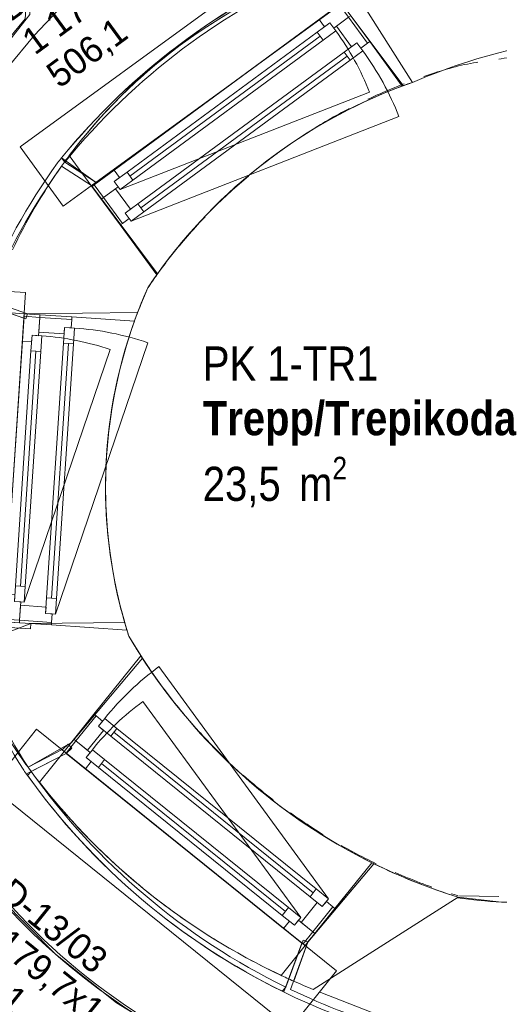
# Model space of a CAD drawing. Header units: millimetres. Extents: x 74467 to 235410, y -65 to 114857.
# Tile 138 of 256: x 107961 to 109790, y 61791 to 65542. Entities that reach past the tile are written whole.
import ezdxf
from ezdxf.enums import TextEntityAlignment as Align

# ---------------------------------------------------------------- set-up
doc = ezdxf.new("R2010")
doc.units = ezdxf.units.MM
doc.header["$MEASUREMENT"] = 0
for name, pattern in [('Katkend väike', [230, 150, -80]), ('Punktiir tihe', [176.388884, 0, -176.388884]), ('Wipeout_Contour', [1000, 0, -1000])]:
    doc.linetypes.add(name, pattern=pattern)
for name, color, linetype in [('00 2D välitrepistik plaanidele.AR', 7, 'Continuous'), ('00 Kunstikonkursi LÜ jaoks asendi 2D', 7, 'Continuous'), ('1232 Välisseinad.AR', 7, 'Continuous'), ('1232 Välisseinad.VANA', 7, 'Continuous'), ('1237 Trepid.VANA', 7, 'Continuous'), ('9350 Netopind.VANA', 7, 'Continuous'), ('Aken', 7, 'Continuous'), ('Akna tähis', 7, 'Continuous'), ('Ruumi tekst', 7, 'Continuous')]:
    doc.layers.add(name, color=color, linetype=linetype)
doc.styles.add('GENERATED_STYLE_1', font='txt')
doc.styles.add('GENERATED_STYLE_2', font='txt', dxfattribs={"width": 0.84})
doc.styles.add('GENERATED_STYLE_4', font='txt', dxfattribs={"width": 0.84})
pattern_1 = [(0, (0, 0), (0, 173.20508), [0, -100]), (0, (50, 86.6), (0, 173.20508), [0, -100])]

# ---------------------------------------------------------------- blocks, each defined once
blk = doc.blocks.new('Wall_23_1', base_point=(111685.1, 62159.7))
at = {"layer": '1232 Välisseinad.VANA', "color": 7, "linetype": 'Continuous', "lineweight": 15, "flags": 128}
for points in [[(109633.3, 62199.3), (109080.4, 61847.9)], [(109798.2, 62180.8), (109633.3, 62199.3)], [(109835.6, 62180.4), (109798.2, 62180.8)], [(111685.1, 62159.7), (111456.6, 62162.2)], [(111685, 61612.8), (111685.1, 62159.7)], [(109080.4, 61847.9), (109609.9, 61641.2)], [(109609.9, 61641.2), (109829.6, 61638.2)], [(111450.5, 61616), (111685, 61612.8)]]:
    blk.add_lwpolyline(points, dxfattribs=at)
blk = doc.blocks.new('Beam_97_1', base_point=(107886.4, 63037.8))
at = {"color": 254, "linetype": 'Wipeout_Contour', "lineweight": 0, "ltscale": 501007.401439}
blk.add_wipeout([(107607, 63056.4), (107886.4, 63037.8), (107983.7, 64502.5), (107704.3, 64521)], dxfattribs=at).dxf.layer = '1232 Välisseinad.VANA'
at = {"layer": '1232 Välisseinad.VANA', "color": 7, "linetype": 'Continuous', "lineweight": 13}
for p, q in [((107607, 63056.4), (107704.3, 64521)), ((107983.7, 64502.5), (107704.3, 64521)), ((107886.4, 63037.8), (107983.7, 64502.5)), ((107886.4, 63037.8), (107607, 63056.4))]:
    blk.add_line(p, q, dxfattribs=at)
blk = doc.blocks.new('Beam_98_1', base_point=(108127, 64831.8))
at = {"color": 254, "linetype": 'Wipeout_Contour', "lineweight": 0, "ltscale": 507170.973204}
blk.add_wipeout([(107962.3, 65058.3), (108127, 64831.8), (109314.1, 65695.2), (109149.5, 65921.6)], dxfattribs=at).dxf.layer = '1232 Välisseinad.VANA'
at = {"layer": '1232 Välisseinad.VANA', "color": 7, "linetype": 'Continuous', "lineweight": 13}
for p, q in [((107962.3, 65058.3), (109149.5, 65921.6)), ((109314.1, 65695.2), (109149.5, 65921.6)), ((108127, 64831.8), (109314.1, 65695.2)), ((108127, 64831.8), (107962.3, 65058.3))]:
    blk.add_line(p, q, dxfattribs=at)
blk = doc.blocks.new('Beam_99_1', base_point=(109169, 61919.4))
at = {"color": 254, "linetype": 'Wipeout_Contour', "lineweight": 0, "ltscale": 500436.434839}
blk.add_wipeout([(108993.6, 61701.2), (109169, 61919.4), (108024.9, 62839.1), (107849.4, 62620.8)], dxfattribs=at).dxf.layer = '1232 Välisseinad.VANA'
at = {"layer": '1232 Välisseinad.VANA', "color": 7, "linetype": 'Continuous', "lineweight": 13}
for p, q in [((108024.9, 62839.1), (107849.4, 62620.8)), ((109169, 61919.4), (108024.9, 62839.1)), ((108993.6, 61701.2), (107849.4, 62620.8)), ((109169, 61919.4), (108993.6, 61701.2))]:
    blk.add_line(p, q, dxfattribs=at)
blk = doc.blocks.new('Trepp_Trepikoda_PK 1-TR1_46_1', base_point=(108559.2, 64337.7))
at = {"layer": '9350 Netopind.VANA', "color": 7, "linetype": 'Continuous', "lineweight": 13, "flags": 128}
blk.add_lwpolyline([(108449.9, 64521.2, 0.183963), (108376.9, 63194.3, 0.187634), (109633.3, 62199.3), (109629.7, 62197, 0.024995), (109798.2, 62180.8), (111537.7, 62173.7), (115868.6, 62128.6), (115880.4, 65338.8), (113222, 65419.1), (111807.9, 65461.8), (110937.8, 65474), (110938, 65487), (110363.1, 65495, 0.097111), (109458.3, 65303.4, 0.162359)], format="xyb", close=True, dxfattribs=at)
at = {"layer": 'Ruumi tekst', "color": 7, "lineweight": 13, "char_height": 130, "attachment_point": 1}
for s, insert, style in [('\\A1;{\\pql;\\pt0,4600;\\fArial|b0|i0|c0|p34;PK 1-TR1\\fArial|b0|i0|c0|p34;\\A1{\\H.66x;\\S^  ;}\\fArial|b0|i0|c0|p34;\\fArial|b0|i0|c0|p34;\\A1{\\H.66x;\\S^  ;}}', (108659.2, 64297.6), 'GENERATED_STYLE_4'), ('\\A1;{\\pql;\\pt0,500;\\fArial|b1|i0|c0|p34;Trepp/Trepikoda\\fArial|b1|i0|c0|p34;\\A1{\\H.66x;\\S^  ;}\\fArial|b1|i0|c0|p34;\\fArial|b1|i0|c0|p34;\\A1{\\H.66x;\\S^  ;}}', (108659.2, 64089), 'GENERATED_STYLE_2'), ('\\A1;{\\pql;\\pt0,4600;\\fArial|b0|i0|c0|p34;23,5\\fArial|b0|i0|c0|p34;\\A1{\\H.66x;\\S^  ;}\\fArial|b0|i0|c0|p34; m\\fArial|b0|i0|c0|p34;\\A1{\\H.66x;\\S2^  ;}}', (108659.2, 63877), 'GENERATED_STYLE_4')]:
    blk.add_mtext(s, dxfattribs=dict(at, insert=insert, style=style))
blk = doc.blocks.new('Slab_346_1', base_point=(108137.6, 62747.3))
at = {"layer": '1232 Välisseinad.AR', "color": 7, "linetype": 'Continuous', "lineweight": 13, "flags": 128}
blk.add_lwpolyline([(108137.6, 62747.3), (107986.7, 62668.7, 0.12526), (108967.7, 61838.8), (109037.2, 62024.2)], format="xyb", close=True, dxfattribs=at)
blk = doc.blocks.new('Slab_347_1', base_point=(107671.2, 63843.3))
at = {"layer": '1232 Välisseinad.AR', "color": 7, "linetype": 'Continuous', "lineweight": 13, "flags": 128}
blk.add_lwpolyline([(107671.2, 63843.3, 0.089112), (107752.5, 63165), (107770.5, 63174.9), (107896.8, 63248.6), (107900.4, 63248.4), (107977.3, 64404.9), (107812.2, 64462.8, 0.082802)], format="xyb", close=True, dxfattribs=at)
blk = doc.blocks.new('Slab_348_1', base_point=(109114.6, 65760.5))
at = {"layer": '1232 Välisseinad.AR', "color": 7, "linetype": 'Continuous', "lineweight": 13, "flags": 128}
blk.add_lwpolyline([(109114.6, 65760.5, 0.122096), (108121, 65016.2), (108248.4, 64924.8), (108252.8, 64918.8), (109171.6, 65593.6), (109160.6, 65608.6)], format="xyb", close=True, dxfattribs=at)
blk = doc.blocks.new('Opening_79_1')
at = {"layer": '1232 Välisseinad.AR', "color": 7, "linetype": 'Continuous', "lineweight": 15, "flags": 128}
for points in [[(108004.6, 62678), (107990.6, 62663.3)], [(108961.3, 61841.3), (108975.8, 61856.4)]]:
    blk.add_lwpolyline(points, dxfattribs=at)
at = {"layer": '1232 Välisseinad.AR', "color": 7, "linetype": 'Continuous', "lineweight": 13, "flags": 128}
for points in [[(108975.8, 61856.4, -0.124474), (108004.6, 62678)], [(107990.6, 62663.3, 0.123489), (108961.3, 61841.3)]]:
    blk.add_lwpolyline(points, format="xyb", dxfattribs=at)
blk = doc.blocks.new('Opening_81_1')
at = {"layer": '1232 Välisseinad.AR', "color": 7, "linetype": 'Continuous', "lineweight": 13, "flags": 128}
for points in [[(109107.9, 65757.6, 0.120708), (108121, 65016.2)], [(108133.5, 64999.9, -0.121674), (109120.4, 65741.2)]]:
    blk.add_lwpolyline(points, format="xyb", dxfattribs=at)
at = {"layer": '1232 Välisseinad.AR', "color": 7, "linetype": 'Continuous', "lineweight": 15, "flags": 128}
for points in [[(109120.4, 65741.2), (109107.9, 65757.6)], [(108121, 65016.2), (108133.5, 64999.9)]]:
    blk.add_lwpolyline(points, dxfattribs=at)
blk = doc.blocks.new('Rectangular Window Opening 24_3')
at = {"layer": 'Aken', "color": 7, "linetype": 'Continuous', "lineweight": 15}
for p, q in [((-636.4, 127.6), (-590, 0)), ((590, 0), (634.1, 121.2)), ((-590, 0), (-590, -420)), ((590, -408.5), (590, 0))]:
    blk.add_line(p, q, dxfattribs=at)
at = {"layer": 'Aken', "color": 7, "linetype": 'Continuous', "lineweight": 13}
for centre, radius, start, end in [((-10.9, -1834.9), 2059.8, 90, 106.3286), ((-10.9, -1834.9), 2059.8, 73.0382, 90), ((-10.9, -1834.9), 2059.8, 106.3286, 107.6791), ((-10.9, -1834.9), 2059.8, 71.7505, 73.0382), ((18.8, -2342.9), 2017, 73.5495, 107.5685)]:
    blk.add_arc(centre, radius, start, end, dxfattribs=at)
blk = doc.blocks.new('Rectangular Window Opening 24_4')
at = {"layer": 'Aken', "color": 7, "linetype": 'Continuous', "lineweight": 15}
for p, q in [((-673.5, 229.4), (-590, 0)), ((590, 0), (641.9, 142.5)), ((-590, 0), (-590, -357.4)), ((590, -420), (590, 0))]:
    blk.add_line(p, q, dxfattribs=at)
at = {"layer": 'Aken', "color": 7, "linetype": 'Continuous', "lineweight": 13}
for centre, radius, start, end in [((-148.7, -1825.3), 2120.6, 90, 102.0115), ((-148.7, -1825.3), 2120.6, 69.615, 90), ((-148.7, -1825.3), 2120.6, 102.0115, 104.3284), ((-148.7, -1825.3), 2120.6, 68.1126, 69.615), ((-93.7, -2157.2), 1867, 68.5169, 105.4154)]:
    blk.add_arc(centre, radius, start, end, dxfattribs=at)
blk = doc.blocks.new('Rectangular Window Opening 24_5')
at = {"layer": 'Aken', "color": 7, "linetype": 'Continuous', "lineweight": 15}
for p, q in [((590, 0), (655.1, 178.8)), ((-644.3, 149.1), (-590, 0)), ((-590, 0), (-590, -389.8)), ((590, -420), (590, 0))]:
    blk.add_line(p, q, dxfattribs=at)
at = {"layer": 'Aken', "color": 7, "linetype": 'Continuous', "lineweight": 13}
for centre, radius, start, end in [((61.3, -2286.5), 2535.8, 90, 104.8828), ((61.3, -2286.5), 2535.8, 77.9657, 90), ((61.3, -2286.5), 2535.8, 76.458, 77.9657), ((61.3, -2286.5), 2535.8, 104.8828, 106.1557), ((-54.4, -2534.7), 2210.7, 73.0526, 104.021)]:
    blk.add_arc(centre, radius, start, end, dxfattribs=at)
blk = doc.blocks.new('Historic Window 24')
at = {"layer": 'Aken', "color": 253, "linetype": 'Continuous', "lineweight": 13, "true_color": 0xa5a6a4}
for p, q in [((-547.8, 13), (510.5, 296.6)), ((-509.8, -109), (475.1, 154.9))]:
    blk.add_line(p, q, dxfattribs=at)
at = {"layer": 'Aken', "color": 7, "linetype": 'Continuous', "lineweight": 15}
for p, q in [((589.8, 0), (589.8, 285.6)), ((-589.8, 223.6), (-589.8, 0)), ((-589.8, 0), (-579.8, 0)), ((-589.8, -182), (-589.8, 0)), ((-579.8, 0), (-547.8, 0)), ((-579.8, -122), (-579.8, 0)), ((-547.8, 13), (-487.8, 13)), ((-547.8, -25), (-547.8, 13)), ((-547.8, 0), (-547.8, -25)), ((-487.8, 13), (-487.8, -25)), ((-487.8, 13), (487.8, 13)), ((487.8, -25), (487.8, 13)), ((487.8, 13), (547.8, 13)), ((547.8, 13), (547.8, -25)), ((547.8, -25), (547.8, 0)), ((547.8, 0), (579.8, 0)), ((579.8, 0), (589.8, 0)), ((579.8, -122), (579.8, 0)), ((589.8, -182), (589.8, 0)), ((-589.8, 0), (-589.8, -182)), ((-547.8, -25), (-522.8, -25)), ((-487.8, -25), (-547.8, -25)), ((-522.8, -25), (-522.8, -122)), ((-487.8, -6), (487.8, -6)), ((487.8, -25), (-487.8, -25)), ((547.8, -25), (487.8, -25)), ((522.8, -122), (522.8, -25)), ((522.8, -25), (547.8, -25)), ((589.8, -182), (589.8, 0)), ((-509.8, -109), (-449.8, -109)), ((-509.8, -147), (-509.8, -109)), ((-449.8, -109), (-449.8, -147)), ((-449.8, -109), (449.8, -109)), ((449.8, -147), (449.8, -109)), ((449.8, -109), (509.8, -109)), ((509.8, -109), (509.8, -147)), ((-579.8, -122), (-589.8, -122)), ((-589.8, -122), (-579.8, -122)), ((-522.8, -122), (-579.8, -122)), ((-579.8, -122), (-509.8, -122)), ((-579.8, -182), (-579.8, -122)), ((-509.8, -122), (-509.8, -147)), ((-509.8, -147), (-484.8, -147)), ((-449.8, -147), (-509.8, -147)), ((-484.8, -147), (-484.8, -182)), ((-449.8, -128), (449.8, -128)), ((449.8, -147), (-449.8, -147)), ((509.8, -147), (449.8, -147)), ((484.8, -182), (484.8, -147)), ((484.8, -147), (509.8, -147)), ((509.8, -147), (509.8, -122)), ((509.8, -122), (579.8, -122)), ((579.8, -122), (522.8, -122)), ((589.8, -122), (579.8, -122)), ((579.8, -122), (589.8, -122)), ((579.8, -182), (579.8, -122)), ((-589.8, -182), (-589.8, -327.4)), ((-579.8, -182), (-589.8, -182)), ((-484.8, -182), (-579.8, -182)), ((579.8, -182), (484.8, -182)), ((589.8, -182), (579.8, -182)), ((589.8, -332), (589.8, -182))]:
    blk.add_line(p, q, dxfattribs=at)
at = {"layer": 'Aken', "color": 7, "linetype": 'Continuous', "lineweight": 13}
for p, q in [((-449.8, -109), (449.8, -109)), ((484.8, -182), (-484.8, -182))]:
    blk.add_line(p, q, dxfattribs=at)
for centre, radius, start, end in [((-111.7, 2382), 2210.7, 257.51, 288.5036), ((9.5, 2136.5), 2535.8, 256.3275, 283.2293)]:
    blk.add_arc(centre, radius, start, end, dxfattribs=at)
at = {"layer": 'Aken', "color": 253, "linetype": 'Continuous', "lineweight": 13, "true_color": 0xa5a6a4}
for centre, radius in [((-547.8, 13), 1095.7), ((-509.8, -109), 1019.7)]:
    blk.add_arc(centre, radius, 0, 15, dxfattribs=at)
blk = doc.blocks.new('Window Stamp 24')
at = {"layer": 'Akna tähis', "color": 7, "lineweight": 13, "style": 'GENERATED_STYLE_1'}
for tag, p in [('AC_WIDO_ID', (-447.2, -926.8)), ('AC_WIDO_A_SIZE', (-447.2, -1083.9)), ('AC_SILL_TO_ANCHOR_LEVEL', (-447.2, -1241)), ('DUMMY_233', (-447.2, -1398.2))]:
    blk.add_attdef(tag, text='', height=100, dxfattribs=at).set_placement(p, align=Align.TOP_LEFT)
blk = doc.blocks.new('Historic Window 24_2')
at = {"layer": 'Aken', "color": 7, "linetype": 'Continuous', "lineweight": 15}
for p, q in [((-588.2, 288.4), (-588.2, 0)), ((588.2, 0), (588.2, 239.3)), ((-588.2, 0), (-578.2, 0)), ((-588.2, -182), (-588.2, 0)), ((-578.2, 0), (-546.2, 0)), ((-578.2, -122), (-578.2, 0)), ((-546.2, 13), (-486.2, 13)), ((-546.2, -25), (-546.2, 13)), ((-546.2, 0), (-546.2, -25)), ((-486.2, 13), (-486.2, -25)), ((-486.2, 13), (486.2, 13)), ((486.2, -25), (486.2, 13)), ((486.2, 13), (546.2, 13)), ((546.2, 13), (546.2, -25)), ((546.2, -25), (546.2, 0)), ((546.2, 0), (578.2, 0)), ((578.2, 0), (588.2, 0)), ((578.2, -122), (578.2, 0)), ((588.2, -182), (588.2, 0)), ((-588.2, 0), (-588.2, -182)), ((-546.2, -25), (-521.2, -25)), ((-486.2, -25), (-546.2, -25)), ((-521.2, -25), (-521.2, -122)), ((-486.2, -6), (486.2, -6)), ((486.2, -25), (-486.2, -25)), ((546.2, -25), (486.2, -25)), ((521.2, -122), (521.2, -25)), ((521.2, -25), (546.2, -25)), ((588.2, -182), (588.2, 0)), ((-508.2, -109), (-448.2, -109)), ((-508.2, -147), (-508.2, -109)), ((-448.2, -109), (-448.2, -147)), ((-448.2, -109), (448.2, -109)), ((448.2, -147), (448.2, -109)), ((448.2, -109), (508.2, -109)), ((508.2, -109), (508.2, -147)), ((-578.2, -122), (-588.2, -122)), ((-588.2, -122), (-578.2, -122)), ((-521.2, -122), (-578.2, -122)), ((-578.2, -122), (-508.2, -122)), ((-578.2, -182), (-578.2, -122)), ((-508.2, -122), (-508.2, -147)), ((-508.2, -147), (-483.2, -147)), ((-448.2, -147), (-508.2, -147)), ((-483.2, -147), (-483.2, -182)), ((-448.2, -128), (448.2, -128)), ((448.2, -147), (-448.2, -147)), ((508.2, -147), (448.2, -147)), ((483.2, -182), (483.2, -147)), ((483.2, -147), (508.2, -147)), ((508.2, -147), (508.2, -122)), ((508.2, -122), (578.2, -122)), ((578.2, -122), (521.2, -122)), ((588.2, -122), (578.2, -122)), ((578.2, -122), (588.2, -122)), ((578.2, -182), (578.2, -122)), ((-588.2, -182), (-588.2, -332)), ((-578.2, -182), (-588.2, -182)), ((-483.2, -182), (-578.2, -182)), ((578.2, -182), (483.2, -182)), ((588.2, -182), (578.2, -182)), ((588.2, -328.2), (588.2, -182))]:
    blk.add_line(p, q, dxfattribs=at)
at = {"layer": 'Aken', "color": 253, "linetype": 'Continuous', "lineweight": 13, "true_color": 0xa5a6a4}
for p, q in [((-546.2, 13), (509, 295.7)), ((-508.2, -109), (473.6, 154.1))]:
    blk.add_line(p, q, dxfattribs=at)
at = {"layer": 'Aken', "color": 7, "linetype": 'Continuous', "lineweight": 13}
for p, q in [((-448.2, -109), (448.2, -109)), ((483.2, -182), (-483.2, -182))]:
    blk.add_line(p, q, dxfattribs=at)
for centre, radius, start, end in [((73.9, 2034), 1867, 249.2289, 285.992), ((-6.7, 1707.3), 2120.6, 254.0833, 286.2912)]:
    blk.add_arc(centre, radius, start, end, dxfattribs=at)
at = {"layer": 'Aken', "color": 253, "linetype": 'Continuous', "lineweight": 13, "true_color": 0xa5a6a4}
for centre, radius in [((-546.2, 13), 1092.4), ((-508.2, -109), 1016.4)]:
    blk.add_arc(centre, radius, 0, 15, dxfattribs=at)
blk = doc.blocks.new('Historic Window 24_3')
at = {"layer": 'Aken', "color": 253, "linetype": 'Continuous', "lineweight": 13, "true_color": 0xa5a6a4}
for p, q in [((-548, 13), (510.6, 296.7)), ((-510, -109), (475.2, 155))]:
    blk.add_line(p, q, dxfattribs=at)
at = {"layer": 'Aken', "color": 7, "linetype": 'Continuous', "lineweight": 15}
for p, q in [((-590, 235.6), (-590, 0)), ((590, 0), (590, 210.2)), ((-590, 0), (-580, 0)), ((-590, -182), (-590, 0)), ((-580, 0), (-548, 0)), ((-580, -122), (-580, 0)), ((-548, 13), (-488, 13)), ((-548, -25), (-548, 13)), ((-548, 0), (-548, -25)), ((-488, 13), (-488, -25)), ((-488, 13), (488, 13)), ((488, -25), (488, 13)), ((488, 13), (548, 13)), ((548, 13), (548, -25)), ((548, -25), (548, 0)), ((548, 0), (580, 0)), ((580, 0), (590, 0)), ((580, -122), (580, 0)), ((590, -182), (590, 0)), ((-590, 0), (-590, -182)), ((-548, -25), (-523, -25)), ((-488, -25), (-548, -25)), ((-523, -25), (-523, -122)), ((-488, -6), (488, -6)), ((488, -25), (-488, -25)), ((548, -25), (488, -25)), ((523, -122), (523, -25)), ((523, -25), (548, -25)), ((590, -182), (590, 0)), ((-510, -109), (-450, -109)), ((-510, -147), (-510, -109)), ((-450, -109), (-450, -147)), ((-450, -109), (450, -109)), ((450, -147), (450, -109)), ((450, -109), (510, -109)), ((510, -109), (510, -147)), ((-580, -122), (-590, -122)), ((-590, -122), (-580, -122)), ((-523, -122), (-580, -122)), ((-580, -122), (-510, -122)), ((-580, -182), (-580, -122)), ((-510, -122), (-510, -147)), ((-510, -147), (-485, -147)), ((-450, -147), (-510, -147)), ((-485, -147), (-485, -182)), ((-450, -128), (450, -128)), ((450, -147), (-450, -147)), ((510, -147), (450, -147)), ((485, -182), (485, -147)), ((485, -147), (510, -147)), ((510, -147), (510, -122)), ((510, -122), (580, -122)), ((580, -122), (523, -122)), ((590, -122), (580, -122)), ((580, -122), (590, -122)), ((580, -182), (580, -122)), ((-590, -182), (-590, -327.9)), ((-580, -182), (-590, -182)), ((-485, -182), (-580, -182)), ((580, -182), (485, -182)), ((590, -182), (580, -182)), ((590, -332), (590, -182))]:
    blk.add_line(p, q, dxfattribs=at)
at = {"layer": 'Aken', "color": 7, "linetype": 'Continuous', "lineweight": 13}
for p, q in [((-450, -109), (450, -109)), ((485, -182), (-485, -182))]:
    blk.add_line(p, q, dxfattribs=at)
at = {"layer": 'Aken', "color": 253, "linetype": 'Continuous', "lineweight": 13, "true_color": 0xa5a6a4}
for centre, radius in [((-548, 13), 1095.9), ((-510, -109), 1019.9)]:
    blk.add_arc(centre, radius, 0, 15, dxfattribs=at)
at = {"layer": 'Aken', "color": 7, "linetype": 'Continuous', "lineweight": 13}
for centre, radius, start, end in [((41.5, 2151.1), 2017, 251.7558, 285.7797), ((6.8, 1643.5), 2059.8, 253.157, 286.4455)]:
    blk.add_arc(centre, radius, start, end, dxfattribs=at)
blk = doc.blocks.new('Wall_689_1', base_point=(109174.2, 65752))
at = {"layer": '1232 Välisseinad.VANA', "color": 7, "linetype": 'Continuous', "lineweight": 15}
for p, q in [((109423.7, 65290.8), (109178.7, 65617.7)), ((108120.8, 64984.2), (108234.5, 64910)), ((108236.7, 64907), (108234.5, 64910)), ((108344.4, 64760.3), (108236.7, 64907)), ((108483.9, 64570.5), (108344.4, 64760.3)), ((107990.7, 64421.4), (107847.6, 64471.7)), ((108410.6, 64426.1), (107990.7, 64421.4)), ((107775.5, 63155.4), (108003.9, 63241.5)), ((108082, 63236.3), (108003.9, 63241.5)), ((108369.8, 63217.1), (108082, 63236.3)), ((108244.2, 62896.3), (108423.2, 63118.7)), ((108158, 62789.2), (108244.2, 62896.3)), ((108158, 62789.2), (107993, 62694.4)), ((109060.2, 62028.7), (109311.5, 62326.8)), ((109005.6, 61879.7), (109060.2, 62028.7))]:
    blk.add_line(p, q, dxfattribs=at)
at = {"layer": '1232 Välisseinad.VANA', "color": 7, "linetype": 'Continuous', "lineweight": 15, "flags": 128}
for points in [[(109458.3, 65303.4), (109174.2, 65752)], [(109080.4, 61847.9), (109633.3, 62199.3)]]:
    blk.add_lwpolyline(points, dxfattribs=at)
at = {"layer": '1232 Välisseinad.VANA', "color": 7, "linetype": 'Continuous', "lineweight": 15}
for centre, radius, start, end in [((110126.8, 63400.4), 2017, 109.354, 110.4002), ((109798.3, 63789), 2059.8, 144.5299, 154.8316), ((110126.8, 63400.4), 2017, 144.5408, 146.2422), ((110155.5, 63761.9), 1867, 156.0044, 159.1603), ((110155.5, 63761.9), 1867, 196.9661, 197.6995), ((110284.2, 64311.9), 2210.7, 210.3681, 212.6666), ((110035.8, 64196.8), 2535.8, 211.4375, 216.3316), ((110284.2, 64311.9), 2210.7, 243.8946, 252.8764), ((110035.8, 64196.8), 2535.8, 246.0293, 247.865)]:
    blk.add_arc(centre, radius, start, end, dxfattribs=at)
at = {"layer": 'Aken', "color": 7, "linetype": 'Continuous', "lineweight": 13, "zscale": 1000}
for name, p, rotation in [('Rectangular Window Opening 24_3', (108706.6, 65263.9), 36.85078741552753), ('Rectangular Window Opening 24_4', (107997.3, 63831.4), 90.64341181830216), ('Rectangular Window Opening 24_5', (108609.1, 62408.9), 139.8736158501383)]:
    blk.add_blockref(name, p, dxfattribs=dict(at, rotation=rotation))
for name, p, xscale, rotation in [('Historic Window 24_3', (108819.9, 65109.6), -1, 216.2965906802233), ('Historic Window 24_2', (108121, 63823.2), -0.9999999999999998, 266.1949887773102), ('Historic Window 24', (108703.7, 62526.4), -1, 321.1702834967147)]:
    blk.add_blockref(name, p, dxfattribs=dict(at, xscale=xscale, rotation=rotation))
at = {"layer": 'Akna tähis', "color": 5, "lineweight": 13}
ref = blk.add_blockref('Window Stamp 24', (108959.4, 64919.7), dxfattribs=dict(at, rotation=216.2965906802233))
ref.add_attrib('AC_WIDO_ID', 'D-13/01', dxfattribs={"color": 7, "lineweight": 13, "height": 100, "rotation": 36.2966, "style": 'GENERATED_STYLE_1'}).set_placement((107866.4, 65611.9), align=Align.TOP_LEFT)
ref.add_attrib('AC_WIDO_A_SIZE', '1\xa0179,9x1\xa0060,0', dxfattribs={"color": 7, "lineweight": 13, "height": 100, "rotation": 36.2966, "style": 'GENERATED_STYLE_1'}).set_placement((107959.4, 65485.2), align=Align.TOP_LEFT)
ref.add_attrib('AC_SILL_TO_ANCHOR_LEVEL', '506,1', dxfattribs={"color": 7, "lineweight": 13, "height": 100, "rotation": 36.2966, "style": 'GENERATED_STYLE_1'}).set_placement((108052.5, 65358.6), align=Align.TOP_LEFT)
ref = blk.add_blockref('Window Stamp 24', (108882.7, 62748.9), dxfattribs=dict(at, rotation=321.1702834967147))
ref.add_attrib('AC_WIDO_ID', 'D-13/03', dxfattribs={"color": 7, "lineweight": 13, "height": 100, "rotation": 321.1703, "style": 'GENERATED_STYLE_1'}).set_placement((107935.6, 62279.1), align=Align.TOP_LEFT)
ref.add_attrib('AC_WIDO_A_SIZE', '1\xa0179,7x1\xa0060,0', dxfattribs={"color": 7, "lineweight": 13, "height": 100, "rotation": 321.1703, "style": 'GENERATED_STYLE_1'}).set_placement((107837.1, 62156.7), align=Align.TOP_LEFT)
ref.add_attrib('AC_SILL_TO_ANCHOR_LEVEL', '506,1', dxfattribs={"color": 7, "lineweight": 13, "height": 100, "rotation": 321.1703, "style": 'GENERATED_STYLE_1'}).set_placement((107738.5, 62034.3), align=Align.TOP_LEFT)
blk = doc.blocks.new('Wall_698_1', base_point=(111837.4, 65997.3))
at = {"layer": '1232 Välisseinad.VANA', "color": 7, "linetype": 'Continuous', "lineweight": 15, "flags": 128}
for points in [[(111837.4, 65997.3), (110360.1, 66009.3)], [(111808.2, 65474.8), (111837.4, 65997.3)], [(109174.2, 65752), (109458.3, 65303.4)], [(110363.1, 65495), (111808.2, 65474.8)]]:
    blk.add_lwpolyline(points, dxfattribs=at)
at = {"layer": '1232 Välisseinad.VANA', "color": 7, "linetype": 'Continuous', "lineweight": 15}
for centre, radius, start, end in [((110423.4, 62856.6), 3153.4, 91.1496, 113.3362), ((110399.4, 63092), 2403.3, 90.8659, 113.0524)]:
    blk.add_arc(centre, radius, start, end, dxfattribs=at)
blk = doc.blocks.new('Wall_722_1', base_point=(109164.8, 65759.5))
at = {"layer": '1232 Välisseinad.AR', "linetype": 'Continuous', "lineweight": 13, "true_color": 0x8c8d8c}
h = blk.add_hatch(dxfattribs=at)
h.set_pattern_fill('Krohv_0001', color=252, style=0, pattern_type=2)
h.set_pattern_definition(pattern_1)
h.paths.add_polyline_path([(109157.4, 65778.1, 0.005163), (109107.9, 65757.6), (109120.4, 65741.2, -0.004663), (109164.8, 65759.5)])
h = blk.add_hatch(dxfattribs=at)
h.set_pattern_fill('Krohv_0001', color=252, style=0, pattern_type=2)
h.set_pattern_definition(pattern_1)
h.paths.add_polyline_path([(108121, 65016.2, 0.002467), (108104.9, 64996.4), (108120.8, 64984.2, -0.001953), (108133.5, 64999.9)])
at = {"layer": '1232 Välisseinad.AR', "color": 7, "linetype": 'Continuous', "lineweight": 15}
for radius, start, end in [(2593.7, 111.9646, 113.1479), (2573.7, 111.9669, 112.5879), (2593.7, 140.6789, 141.2442)]:
    blk.add_arc((110127.5, 63372.7), radius, start, end, dxfattribs=at)
blk = doc.blocks.new('Wall_723_1', base_point=(107839.9, 64477))
at = {"layer": '1232 Välisseinad.AR', "linetype": 'Continuous', "lineweight": 13, "true_color": 0x8c8d8c}
h = blk.add_hatch(dxfattribs=at)
h.set_pattern_fill('Krohv_0001', color=252, style=0, pattern_type=2)
h.set_pattern_definition(pattern_1)
h.paths.add_polyline_path([(107810.4, 64458.2), (107831.2, 64456.1, -0.002957), (107839.9, 64477), (107821.5, 64484.7, 0.003717)])
h = blk.add_hatch(dxfattribs=at)
h.set_pattern_fill('Krohv_0001', color=252, style=0, pattern_type=2)
h.set_pattern_definition(pattern_1)
h.paths.add_polyline_path([(107770.5, 63174.9), (107749, 63177, 0.070719), (107976.4, 62683.2), (107993, 62694.4, -0.06959)])
at = {"layer": '1232 Välisseinad.AR', "color": 7, "linetype": 'Continuous', "lineweight": 15}
for radius, start, end in [(1931.5, 157.0073, 157.8593), (1911.5, 157.0034, 157.0806), (1931.5, 196.6444, 212.8249), (1911.5, 197.4903, 212.8129)]:
    blk.add_arc((109599.5, 63730.2), radius, start, end, dxfattribs=at)
blk = doc.blocks.new('Wall_724_1', base_point=(107993, 62694.4))
at = {"layer": '1232 Välisseinad.AR', "linetype": 'Continuous', "lineweight": 13, "true_color": 0x8c8d8c}
h = blk.add_hatch(dxfattribs=at)
h.set_pattern_fill('Krohv_0001', color=252, style=0, pattern_type=2)
h.set_pattern_definition(pattern_1)
h.paths.add_polyline_path([(107976.4, 62683.2, 0.002336), (107990.6, 62663.3), (108004.6, 62678, -0.001936), (107993, 62694.4)])
h = blk.add_hatch(dxfattribs=at)
h.set_pattern_fill('Krohv_0001', color=252, style=0, pattern_type=2)
h.set_pattern_definition(pattern_1)
h.paths.add_polyline_path([(108975.8, 61856.4), (108961.3, 61841.3, 0.08789), (109837.5, 61587.8), (109838.5, 61607.8, -0.08717)])
at = {"layer": '1232 Välisseinad.AR', "color": 7, "linetype": 'Continuous', "lineweight": 15}
for radius, start, end in [(2614.5, 215.1257, 215.6611), (2614.5, 243.8201, 263.9114), (2594.5, 244.4036, 263.8873)]:
    blk.add_arc((110114.8, 64187.6), radius, start, end, dxfattribs=at)
blk = doc.blocks.new('Wall_726_1', base_point=(108120.8, 64984.2))
at = {"layer": '1232 Välisseinad.AR', "linetype": 'Continuous', "lineweight": 13, "true_color": 0x8c8d8c}
h = blk.add_hatch(dxfattribs=at)
h.set_pattern_fill('Krohv_0001', color=252, style=0, pattern_type=2)
h.set_pattern_definition(pattern_1)
h.paths.add_polyline_path([(108104.9, 64996.4, 0.058864), (107821.5, 64484.7), (107839.9, 64477, -0.058824), (108120.8, 64984.2)])
at = {"layer": '1232 Välisseinad.AR', "color": 7, "linetype": 'Continuous', "lineweight": 15}
for radius, start, end in [(2492.7, 144.279, 157.7542), (2472.7, 144.2913, 157.7572)]:
    blk.add_arc((110128.6, 63541), radius, start, end, dxfattribs=at)
blk = doc.blocks.new('Wall_727_1', base_point=(109060.2, 62028.7))
at = {"layer": '1232 Välisseinad.AR', "linetype": 'Continuous', "lineweight": 13, "true_color": 0x8c8d8c}
h = blk.add_hatch(dxfattribs=at)
h.set_pattern_fill('Krohv_0001', color=252, style=0, pattern_type=2)
h.set_pattern_definition(pattern_1)
h.paths.add_polyline_path([(109041.5, 62035.6), (108975.8, 61856.4), (108993.9, 61847.7), (109060.2, 62028.7)])
at = {"layer": '1232 Välisseinad.AR', "color": 7, "linetype": 'Continuous', "lineweight": 15, "flags": 128}
for points in [[(109041.5, 62035.6), (108975.8, 61856.4)], [(108993.9, 61847.7), (109060.2, 62028.7)]]:
    blk.add_lwpolyline(points, dxfattribs=at)
at = {"layer": '1232 Välisseinad.AR', "color": 7, "linetype": 'Continuous', "lineweight": 13, "flags": 128}
blk.add_lwpolyline([(109041.5, 62035.6), (109060.2, 62028.7)], dxfattribs=at)
blk = doc.blocks.new('Wall_728_1', base_point=(107990.7, 64421.4))
at = {"layer": '1232 Välisseinad.AR', "linetype": 'Continuous', "lineweight": 13, "true_color": 0x8c8d8c}
h = blk.add_hatch(dxfattribs=at)
h.set_pattern_fill('Krohv_0001', color=252, style=0, pattern_type=2)
h.set_pattern_definition(pattern_1)
h.paths.add_polyline_path([(107990.7, 64421.4), (107838.9, 64474.6), (107831.2, 64456.1), (107984.1, 64402.5)])
at = {"layer": '1232 Välisseinad.AR', "color": 7, "linetype": 'Continuous', "lineweight": 15, "flags": 128}
for points in [[(107831.2, 64456.1), (107984.1, 64402.5)], [(107990.7, 64421.4), (107838.9, 64474.6)]]:
    blk.add_lwpolyline(points, dxfattribs=at)
at = {"layer": '1232 Välisseinad.AR', "color": 7, "linetype": 'Continuous', "lineweight": 13, "flags": 128}
blk.add_lwpolyline([(107984.1, 64402.5), (107990.7, 64421.4)], dxfattribs=at)
blk = doc.blocks.new('Wall_729_1', base_point=(108002.6, 63221.5))
at = {"layer": '1232 Välisseinad.AR', "linetype": 'Continuous', "lineweight": 13, "true_color": 0x8c8d8c}
h = blk.add_hatch(dxfattribs=at)
h.set_pattern_fill('Krohv_0001', color=252, style=0, pattern_type=2)
h.set_pattern_definition(pattern_1)
h.paths.add_polyline_path([(107865.8, 63230.6), (107901.6, 63228.2), (107896.8, 63248.6)])
h = blk.add_hatch(dxfattribs=at)
h.set_pattern_fill('Krohv_0001', color=252, style=0, pattern_type=2)
h.set_pattern_definition(pattern_1)
h.paths.add_polyline_path([(107896.8, 63248.6), (107901.6, 63228.2), (107932.6, 63246.2)])
h = blk.add_hatch(dxfattribs=at)
h.set_pattern_fill('Krohv_0001', color=252, style=0, pattern_type=2)
h.set_pattern_definition(pattern_1)
h.paths.add_polyline_path([(107901.6, 63228.2), (108002.6, 63221.5), (108003.9, 63241.5), (107932.6, 63246.2)])
at = {"layer": '1232 Välisseinad.AR', "color": 7, "linetype": 'Continuous', "lineweight": 13, "flags": 128}
for points in [[(107896.8, 63248.6), (107865.8, 63230.6)], [(108003.9, 63241.5), (108002.6, 63221.5)]]:
    blk.add_lwpolyline(points, dxfattribs=at)
at = {"layer": '1232 Välisseinad.AR', "color": 7, "linetype": 'Continuous', "lineweight": 15, "flags": 128}
for points in [[(108003.9, 63241.5), (107896.8, 63248.6)], [(107901.6, 63228.2), (108002.6, 63221.5)]]:
    blk.add_lwpolyline(points, dxfattribs=at)
blk = doc.blocks.new('Wall_732_1', base_point=(108236.7, 64907))
at = {"layer": '1232 Välisseinad.AR', "linetype": 'Continuous', "lineweight": 13, "true_color": 0x8c8d8c}
h = blk.add_hatch(dxfattribs=at)
h.set_pattern_fill('Krohv_0001', color=252, style=0, pattern_type=2)
h.set_pattern_definition(pattern_1)
h.paths.add_polyline_path([(108234.5, 64910), (108236.7, 64907), (108252.8, 64918.8), (108248.4, 64924.8)])
at = {"layer": '1232 Välisseinad.AR', "color": 7, "linetype": 'Continuous', "lineweight": 15, "flags": 128}
for points in [[(108234.5, 64910), (108236.7, 64907)], [(108252.8, 64918.8), (108248.4, 64924.8)]]:
    blk.add_lwpolyline(points, dxfattribs=at)
at = {"layer": '1232 Välisseinad.AR', "color": 7, "linetype": 'Continuous', "lineweight": 13, "flags": 128}
blk.add_lwpolyline([(108252.8, 64918.8), (108236.7, 64907)], dxfattribs=at)
blk = doc.blocks.new('Wall_733_1', base_point=(108234.5, 64910))
at = {"layer": '1232 Välisseinad.AR', "linetype": 'Continuous', "lineweight": 13, "true_color": 0x8c8d8c}
h = blk.add_hatch(dxfattribs=at)
h.set_pattern_fill('Krohv_0001', color=252, style=0, pattern_type=2)
h.set_pattern_definition(pattern_1)
h.paths.add_polyline_path([(108248.4, 64924.8), (108133.5, 64999.9), (108120.8, 64984.2), (108234.5, 64910)])
at = {"layer": '1232 Välisseinad.AR', "color": 7, "linetype": 'Continuous', "lineweight": 15, "flags": 128}
for points in [[(108120.8, 64984.2), (108234.5, 64910)], [(108248.4, 64924.8), (108133.5, 64999.9)]]:
    blk.add_lwpolyline(points, dxfattribs=at)
blk = doc.blocks.new('Wall_909_1', base_point=(107993, 62694.4))
at = {"layer": '1232 Välisseinad.AR', "linetype": 'Continuous', "lineweight": 13, "true_color": 0x8c8d8c}
h = blk.add_hatch(dxfattribs=at)
h.set_pattern_fill('Krohv_0001', color=252, style=0, pattern_type=2)
h.set_pattern_definition(pattern_1)
h.paths.add_polyline_path([(108004.7, 62678), (108137.6, 62747.3), (108126, 62763.7), (107993, 62694.4)])
h = blk.add_hatch(dxfattribs=at)
h.set_pattern_fill('Krohv_0001', color=252, style=0, pattern_type=2)
h.set_pattern_definition(pattern_1)
h.paths.add_polyline_path([(108126, 62763.7), (108137.6, 62747.3), (108159.3, 62767.5), (108150.8, 62776.6)])
at = {"layer": '1232 Välisseinad.AR', "color": 7, "linetype": 'Continuous', "lineweight": 15, "flags": 128}
for points in [[(108126, 62763.7), (107993, 62694.4)], [(108004.7, 62678), (108137.6, 62747.3)]]:
    blk.add_lwpolyline(points, dxfattribs=at)
blk = doc.blocks.new('Wall_910_1', base_point=(108126, 62763.7))
at = {"layer": '1232 Välisseinad.AR', "linetype": 'Continuous', "lineweight": 13, "true_color": 0x8c8d8c}
h = blk.add_hatch(dxfattribs=at)
h.set_pattern_fill('Krohv_0001', color=252, style=0, pattern_type=2)
h.set_pattern_definition(pattern_1)
h.paths.add_polyline_path([(108145.7, 62782.1), (108126, 62763.7), (108150.8, 62776.6)])
at = {"layer": '1232 Välisseinad.AR', "color": 7, "linetype": 'Continuous', "lineweight": 15, "flags": 128}
for points in [[(108145.7, 62782.1), (108126, 62763.7)], [(108137.6, 62747.3), (108159.3, 62767.5)]]:
    blk.add_lwpolyline(points, dxfattribs=at)
at = {"layer": '1232 Välisseinad.AR', "color": 7, "linetype": 'Continuous', "lineweight": 13, "flags": 128}
blk.add_lwpolyline([(108159.3, 62767.5), (108145.7, 62782.1)], dxfattribs=at)
blk = doc.blocks.new('Stair_8_1')
at = {"layer": '1237 Trepid.VANA', "color": 7, "linetype": 'Katkend väike', "lineweight": 13}
blk.add_line((110937.5, 62183.9), (109633.4, 62204.2), dxfattribs=at)
for centre, radius, start, end in [((110359.4, 61394.5), 4038.3, 89.4881, 100.1878), ((110181, 63347.3), 2091.6, 104.8433, 145.8585), ((110155.5, 63761.9), 1867, 156.0044, 197.6995), ((110277.9, 64314.5), 2206.5, 210.5088, 253.017)]:
    blk.add_arc(centre, radius, start, end, dxfattribs=at)

msp = doc.modelspace()

# ---------------------------------------------------------------- linework, layer by layer
at = {"layer": '00 2D välitrepistik plaanidele.AR', "color": 7, "linetype": 'Continuous', "lineweight": 13, "flags": 128}
for points in [[(107763.1, 65249.5), (107991.2, 68263.1), (108189.1, 68250.7), (107999.1, 65562), (107802.1, 65312.7), (107768.3, 65256.7, 0.00103)], [(98108.3, 56209.2), (101811.7, 56111.2), (108973.8, 55926.7), (108973.8, 56699.1), (108973.8, 59198.6), (108973.8, 59199.5), (108973.8, 61488.6, -0.142851), (107846.4, 62259.5), (101811.7, 62712.8), (98215.2, 60237.4)]]:
    msp.add_lwpolyline(points, format="xyb", close=True, dxfattribs=at)

# ---------------------------------------------------------------- block references
at = {"layer": '1232 Välisseinad.VANA', "color": 7, "lineweight": 13}
msp.add_blockref('Beam_97_1', (107886.4, 63037.8), dxfattribs=at)
at = {"layer": '1232 Välisseinad.VANA', "color": 7, "lineweight": 15}
msp.add_blockref('Wall_23_1', (111685.1, 62159.7), dxfattribs=at)

# ---------------------------------------------------------------- next in the draw order: block references
at = {"layer": '1232 Välisseinad.AR', "color": 7, "linetype": 'Continuous', "lineweight": 13}
msp.add_blockref('Slab_347_1', (107671.2, 63843.3), dxfattribs=at)
at = {"layer": '1232 Välisseinad.AR', "color": 7, "lineweight": 15}
for name, p in [('Wall_728_1', (107990.7, 64421.4)), ('Wall_729_1', (108002.6, 63221.5))]:
    msp.add_blockref(name, p, dxfattribs=at)
at = {"layer": '1232 Välisseinad.VANA', "color": 7, "lineweight": 13}
for name, p in [('Beam_98_1', (108127, 64831.8)), ('Beam_99_1', (109169, 61919.4))]:
    msp.add_blockref(name, p, dxfattribs=at)

# ---------------------------------------------------------------- next in the draw order: linework, layer by layer
at = {"layer": '00 Kunstikonkursi LÜ jaoks asendi 2D', "color": 7, "linetype": 'Continuous', "lineweight": 15, "flags": 128}
for points in [[(107983.2, 68258.2), (108182.7, 68243.3), (107981.3, 65545.1), (107891.4, 65436.4), (107758.4, 65246.3)], [(107983.2, 68258.2), (108182.7, 68243.3), (107981.3, 65545.1), (107891.4, 65436.4), (107758.4, 65246.3)], [(107843.7, 62251.9), (102646.3, 59627.1), (108968.5, 55914.2), (108966.3, 59188.8), (108964.7, 61484), (108853.2, 61519.4), (108583.4, 61642.6), (108330.4, 61797.5), (108098, 61981.7), (107889.5, 62192.6)], [(107843.7, 62251.9), (102646.3, 59627.1), (108968.5, 55914.2), (108966.3, 59188.8), (108964.7, 61484), (108853.2, 61519.4), (108583.4, 61642.6), (108330.4, 61797.5), (108098, 61981.7), (107889.5, 62192.6)]]:
    msp.add_lwpolyline(points, close=True, dxfattribs=at)
at = {"layer": '00 Kunstikonkursi LÜ jaoks asendi 2D', "color": 7, "linetype": 'Continuous', "lineweight": 13, "flags": 128}
msp.add_lwpolyline([(139640.4, 67681.9), (121180.2, 68000.7), (121160.5, 67860.6), (111756.5, 68146.9), (111701.4, 66296.5), (110188.7, 66348.1), (110088, 66347.4), (109886.9, 66335.8), (109686.6, 66314.1), (109487.7, 66282.3), (109290.7, 66240.7), (109095.9, 66189.1), (108904.1, 66127.9), (108846.9, 66106.2), (108774.2, 66071.6), (108633.3, 65993.6), (108497.6, 65907), (108367.6, 65812.1), (108243.7, 65709.3), (108126.4, 65599.1), (108016.3, 65481.7), (107913.6, 65357.7)], dxfattribs=at)
msp.add_lwpolyline([(107718.5, 62395.6, 0.202883), (109427.4, 61374.8), (109723.3, 61355.4), (111685.7, 61376), (111667.3, 55148.7), (139931.8, 54949.9)], format="xyb", dxfattribs=at)
at = {"layer": '9350 Netopind.VANA', "color": 7, "linetype": 'Continuous', "lineweight": 0, "true_color": 0xfaefc5, "flags": 128}
msp.add_lwpolyline([(108449.9, 64521.2, 0.183963), (108376.9, 63194.3, 0.187634), (109633.3, 62199.3), (109629.7, 62197, 0.024995), (109798.2, 62180.8), (111537.7, 62173.7), (115868.6, 62128.6), (115880.4, 65338.8), (113222, 65419.1), (111807.9, 65461.8), (110937.8, 65474), (110938, 65487), (110363.1, 65495, 0.097111), (109458.3, 65303.4, 0.162359)], format="xyb", close=True, dxfattribs=at)

# ---------------------------------------------------------------- next in the draw order: block references
at = {"layer": '1232 Välisseinad.AR', "color": 7, "lineweight": 15}
for name, p in [('Wall_722_1', (109164.8, 65759.5)), ('Wall_726_1', (108120.8, 64984.2)), ('Wall_733_1', (108234.5, 64910)), ('Wall_732_1', (108236.7, 64907)), ('Wall_723_1', (107839.9, 64477)), ('Wall_909_1', (107993, 62694.4)), ('Wall_910_1', (108126, 62763.7)), ('Wall_724_1', (107993, 62694.4)), ('Wall_727_1', (109060.2, 62028.7))]:
    msp.add_blockref(name, p, dxfattribs=at)
at = {"layer": '1232 Välisseinad.AR', "color": 7, "linetype": 'Continuous', "lineweight": 13}
for name, p in [('Slab_348_1', (109114.6, 65760.5)), ('Opening_81_1', (0, 0)), ('Slab_346_1', (108137.6, 62747.3)), ('Opening_79_1', (0, 0))]:
    msp.add_blockref(name, p, dxfattribs=at)
at = {"layer": '1232 Välisseinad.VANA', "color": 7, "lineweight": 15}
for name, p in [('Wall_689_1', (109174.2, 65752)), ('Wall_698_1', (111837.4, 65997.3))]:
    msp.add_blockref(name, p, dxfattribs=at)
at = {"layer": '1237 Trepid.VANA', "color": 7, "linetype": 'Punktiir tihe', "lineweight": 13}
msp.add_blockref('Stair_8_1', (0, 0), dxfattribs=at)
at = {"layer": '9350 Netopind.VANA', "color": 7, "linetype": 'Continuous', "lineweight": 13}
msp.add_blockref('Trepp_Trepikoda_PK 1-TR1_46_1', (108559.2, 64337.7), dxfattribs=at)

doc.saveas('drawing.dxf')
